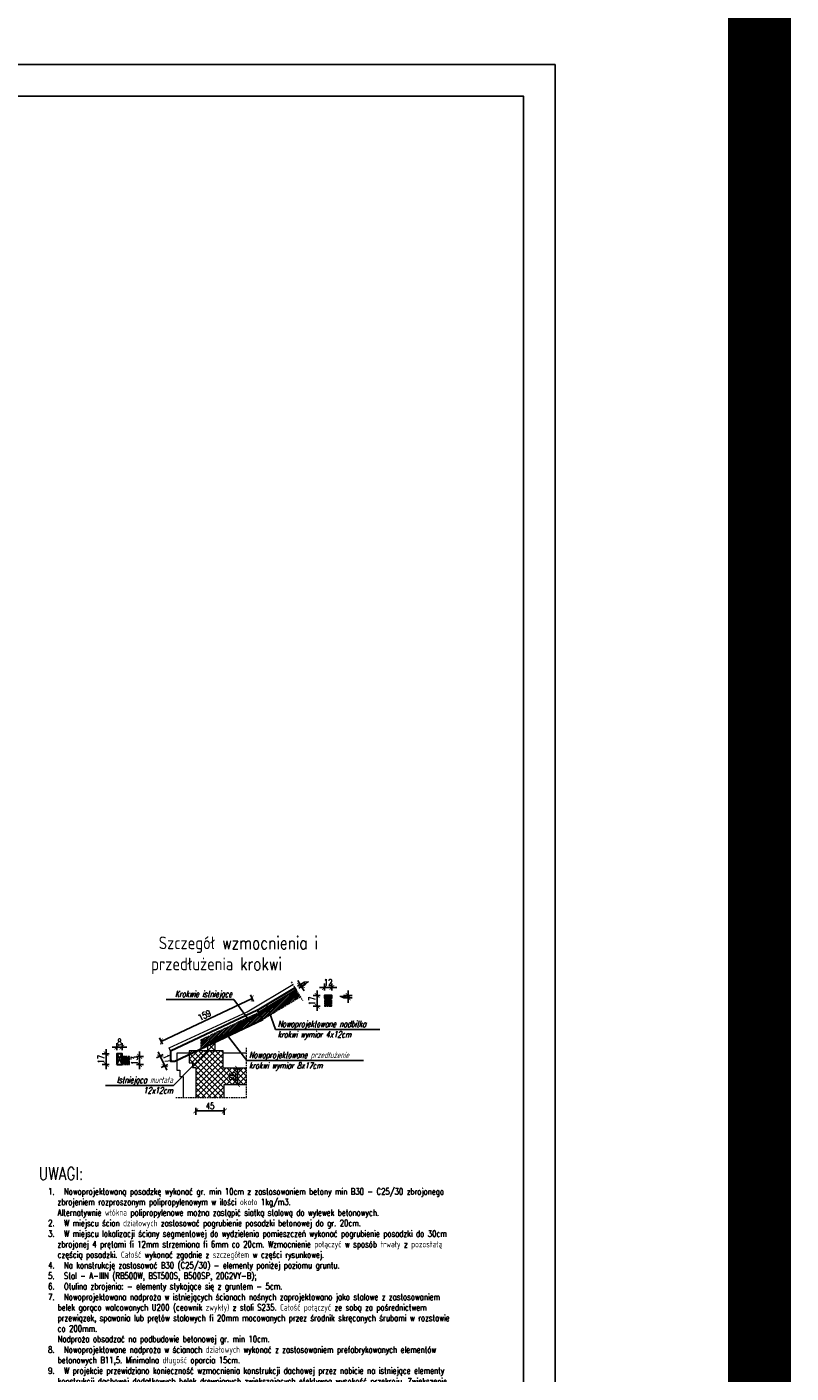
# Model space of a CAD drawing. Header units: millimetres. Extents: x 11984 to 50512, y -26688 to 13952.
# Tile 34 of 85: x 20667 to 21875, y 9662 to 11791. Entities that reach past the tile are written whole.
import ezdxf

# ---------------------------------------------------------------- set-up
doc = ezdxf.new("R2010")
doc.units = ezdxf.units.MM
doc.header["$MEASUREMENT"] = 0
doc.linetypes.add('HIDDEN', pattern=[9.525, 6.35, -3.175])
doc.layers.add('e-cad_opisy', color=7, linetype='Continuous')
doc.layers.add('e-cad_wypelnienia', color=254, linetype='Continuous')
for name, color, linetype, lineweight in [('e-cad_wymiary', 5, 'Continuous', 9), ('k-kreskowanie', 252, 'Continuous', 9), ('k-opis-zbrojenia', 7, 'Continuous', 20), ('k-sciany', 4, 'Continuous', 30), ('k-widok', 1, 'Continuous', 20), ('k-ściany istniejące', 190, 'Continuous', 18)]:
    doc.layers.add(name, color=color, linetype=linetype, lineweight=lineweight)
doc.styles.add('e-cad_1', font='simplex.shx', dxfattribs={"width": 0.8})
doc.styles.add('OPIS', font='simplex.shx', dxfattribs={"width": 0.85, "height": 15})
doc.styles.add('simplex15', font='simplex.shx', dxfattribs={"width": 0.75, "oblique": 15, "height": 10})
doc.dimstyles.new('e-cad_1_50_[cm]', dxfattribs={"dimscale": 5, "dimtxt": 2, "dimasz": 1.5, "dimexe": 1.25, "dimexo": 0.625, "dimtad": 1, "dimdec": 0, "dimrnd": 0.1, "dimdsep": 46, "dimtxsty": 'e-cad_1', "dimblk": 'ARCHTICK', "dimcen": 1.5, "dimclrd": 256, "dimclre": 256, "dimclrt": 7, "dimadec": 0, "dimazin": 0, "dimtfac": 1, "dimtdec": 0, "dimtix": 1, "dimtmove": 0, "dimatfit": 0, "dimfxl": 0, "dimarcsym": 0})
doc.dimstyles.new('LINIA', dxfattribs={"dimscale": 0.5, "dimtxt": 2.5, "dimasz": 10, "dimexe": 2.5, "dimexo": 5, "dimgap": 5, "dimtad": 1, "dimdec": 1, "dimdsep": 46, "dimtxsty": 'OPIS', "dimcen": 10, "dimadec": 0, "dimazin": 0, "dimtfac": 1, "dimtdec": 1, "dimtmove": 2, "dimatfit": 3, "dimfxl": 0, "dimtolj": 1, "dimtzin": 0, "dimarcsym": 0})

# ---------------------------------------------------------------- blocks, each defined once
blk = doc.blocks.new('_ArchTick')
at = {"color": 0, "linetype": 'ByBlock', "const_width": 0.15}
blk.add_lwpolyline([(-0.5, -0.5), (0.5, 0.5)], dxfattribs=at)
blk = doc.blocks.new('*D936')
at = {"layer": 'Defpoints', "color": 0, "ltscale": 2}
for p in [(20933.6, 10189.4), (20940.9, 10174.1), (20884.9, 10147.6)]:
    blk.add_point(p, dxfattribs=at)
at = {"layer": 'e-cad_wymiary', "lineweight": -2, "ltscale": 2}
for p, q in [((20882.2, 10165.2), (20872, 10160.4)), ((20877.7, 10163), (20874.5, 10169.8)), ((20877.7, 10163), (20884.9, 10147.6)), ((20889.4, 10149.8), (20879.3, 10145)), ((20884.9, 10147.6), (20888.1, 10140.9))]:
    blk.add_line(p, q, dxfattribs=at)
for p, xscale, yscale, zscale, rotation in [((20877.7, 10163), 7.500000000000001, 7.500000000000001, 7.500000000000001, 295.256645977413), ((20884.9, 10147.6), 7.5, 7.5, 7.5, 115.256645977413)]:
    blk.add_blockref('_ArchTick', p, dxfattribs=dict(at, xscale=xscale, yscale=yscale, zscale=zscale, rotation=rotation))
at = {"layer": 'e-cad_wymiary', "color": 7, "ltscale": 2, "insert": (20888.6, 10158.8), "char_height": 10, "attachment_point": 5, "rotation": 295.2566, "style": 'e-cad_1'}
blk.add_mtext('17', dxfattribs=at)
blk = doc.blocks.new('*D937')
at = {"layer": 'Defpoints', "color": 0, "ltscale": 2}
for p in [(21031.6, 10235.7), (20879.3, 10186.1), (20887.9, 10167.8)]:
    blk.add_point(p, dxfattribs=at)
at = {"layer": 'e-cad_wymiary', "lineweight": -2, "ltscale": 2}
for p, q in [((21023, 10253.9), (20879.3, 10186.1)), ((21025.1, 10249.4), (21020.3, 10259.6)), ((20881.4, 10181.6), (20876.6, 10191.8))]:
    blk.add_line(p, q, dxfattribs=at)
for p, xscale, yscale, zscale, rotation in [((21023, 10253.9), 7.5, 7.5, 7.5, 25.25664597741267), ((20879.3, 10186.1), 7.500000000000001, 7.500000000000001, 7.500000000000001, 205.2566459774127)]:
    blk.add_blockref('_ArchTick', p, dxfattribs=dict(at, xscale=xscale, yscale=yscale, zscale=zscale, rotation=rotation))
at = {"layer": 'e-cad_wymiary', "color": 7, "ltscale": 2, "insert": (20947.7, 10227.4), "char_height": 10, "attachment_point": 5, "rotation": 25.2566, "style": 'e-cad_1'}
blk.add_mtext('159', dxfattribs=at)
blk = doc.blocks.new('*D938')
at = {"layer": 'Defpoints', "color": 0, "ltscale": 2}
for p in [(21090.5, 10270.9), (21092.6, 10267.5), (21101.3, 10272.7)]:
    blk.add_point(p, dxfattribs=at)
at = {"layer": 'e-cad_wymiary', "lineweight": -2, "ltscale": 2}
for p, q in [((21094.9, 10273.6), (21104.6, 10279.4)), ((21099.2, 10276.2), (21095.4, 10282.6)), ((21097, 10270.2), (21106.6, 10275.9)), ((21099.2, 10276.2), (21101.3, 10272.7)), ((21101.3, 10272.7), (21105.1, 10266.3))]:
    blk.add_line(p, q, dxfattribs=at)
at = {"layer": 'e-cad_wymiary', "lineweight": -2, "ltscale": 2, "yscale": 7.5, "zscale": 7.5}
for p, xscale, rotation in [((21099.2, 10276.2), 7.5, 300.9232055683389), ((21101.3, 10272.7), 7.499999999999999, 120.9232055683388)]:
    blk.add_blockref('_ArchTick', p, dxfattribs=dict(at, xscale=xscale, rotation=rotation))
at = {"layer": 'e-cad_wymiary', "color": 7, "ltscale": 2, "insert": (21107.2, 10278.6), "char_height": 10, "attachment_point": 5, "rotation": 300.9232, "style": 'e-cad_1'}
blk.add_mtext('4', dxfattribs=at)
blk = doc.blocks.new('*D939')
at = {"layer": 'Defpoints', "color": 0, "ltscale": 2}
for p in [(20933.9, 10097.2), (20978.9, 10097.2), (20978.9, 10076.1)]:
    blk.add_point(p, dxfattribs=at)
at = {"layer": 'e-cad_wymiary', "lineweight": -2, "ltscale": 2}
for p, q in [((20933.9, 10081.1), (20933.9, 10069.8)), ((20933.9, 10076.1), (20978.9, 10076.1)), ((20978.9, 10081.1), (20978.9, 10069.8))]:
    blk.add_line(p, q, dxfattribs=at)
at = {"layer": 'e-cad_wymiary', "lineweight": -2, "ltscale": 2, "xscale": 7.5, "yscale": 7.5, "zscale": 7.5, "rotation": 180}
blk.add_blockref('_ArchTick', (20933.9, 10076.1), dxfattribs=at)
at = {"layer": 'e-cad_wymiary', "lineweight": -2, "ltscale": 2, "xscale": 7.5, "yscale": 7.5, "zscale": 7.5}
blk.add_blockref('_ArchTick', (20978.9, 10076.1), dxfattribs=at)
at = {"layer": 'e-cad_wymiary', "color": 7, "ltscale": 2, "insert": (20956.4, 10084.2), "char_height": 10, "attachment_point": 5, "style": 'e-cad_1'}
blk.add_mtext('45', dxfattribs=at)
blk = doc.blocks.new('*D940')
at = {"layer": 'Defpoints', "color": 0, "ltscale": 2}
for p in [(21000.1, 10143.8), (21014, 10143.8), (21014, 10117.9)]:
    blk.add_point(p, dxfattribs=at)
at = {"layer": 'e-cad_wymiary', "lineweight": -2, "ltscale": 2}
for p, q in [((21005.1, 10143.8), (20993.9, 10143.8)), ((21000.1, 10117.9), (21000.1, 10143.8)), ((21005.1, 10117.9), (20993.9, 10117.9))]:
    blk.add_line(p, q, dxfattribs=at)
at = {"layer": 'e-cad_wymiary', "lineweight": -2, "ltscale": 2, "xscale": 7.5, "yscale": 7.5, "zscale": 7.5}
for p, rotation in [((21000.1, 10143.8), 90), ((21000.1, 10117.9), 270)]:
    blk.add_blockref('_ArchTick', p, dxfattribs=dict(at, rotation=rotation))
at = {"layer": 'e-cad_wymiary', "color": 7, "ltscale": 2, "insert": (20992, 10130.9), "char_height": 10, "attachment_point": 5, "rotation": 90, "style": 'e-cad_1'}
blk.add_mtext('26', dxfattribs=at)
blk = doc.blocks.new('*D941')
at = {"layer": 'Defpoints', "color": 0, "ltscale": 2}
for p in [(20809.2, 10166.5), (20817.2, 10177.1), (20817.2, 10166.5)]:
    blk.add_point(p, dxfattribs=at)
at = {"layer": 'e-cad_wymiary', "lineweight": -2, "ltscale": 2}
for p, q in [((20809.2, 10172.1), (20809.2, 10183.4)), ((20817.2, 10172.1), (20817.2, 10183.4)), ((20809.2, 10177.1), (20801.7, 10177.1)), ((20809.2, 10177.1), (20817.2, 10177.1)), ((20817.2, 10177.1), (20824.7, 10177.1))]:
    blk.add_line(p, q, dxfattribs=at)
at = {"layer": 'e-cad_wymiary', "lineweight": -2, "ltscale": 2, "xscale": 7.5, "yscale": 7.5, "zscale": 7.5}
blk.add_blockref('_ArchTick', (20809.2, 10177.1), dxfattribs=at)
at = {"layer": 'e-cad_wymiary', "lineweight": -2, "ltscale": 2, "xscale": 7.5, "yscale": 7.5, "zscale": 7.5, "rotation": 180}
blk.add_blockref('_ArchTick', (20817.2, 10177.1), dxfattribs=at)
at = {"layer": 'e-cad_wymiary', "color": 7, "ltscale": 2, "insert": (20813.2, 10185.2), "char_height": 10, "attachment_point": 5, "style": 'e-cad_1'}
blk.add_mtext('8', dxfattribs=at)
blk = doc.blocks.new('*D942')
at = {"layer": 'Defpoints', "color": 0, "ltscale": 2}
for p in [(20809.2, 10166.5), (20792, 10149.5), (20809.2, 10149.5)]:
    blk.add_point(p, dxfattribs=at)
at = {"layer": 'e-cad_wymiary', "lineweight": -2, "ltscale": 2}
for p, q in [((20797, 10166.5), (20785.8, 10166.5)), ((20792, 10166.5), (20792, 10174)), ((20792, 10166.5), (20792, 10149.5)), ((20797, 10149.5), (20785.8, 10149.5)), ((20792, 10149.5), (20792, 10142))]:
    blk.add_line(p, q, dxfattribs=at)
at = {"layer": 'e-cad_wymiary', "lineweight": -2, "ltscale": 2, "xscale": 7.5, "yscale": 7.5, "zscale": 7.5}
for p, rotation in [((20792, 10166.5), 270), ((20792, 10149.5), 90)]:
    blk.add_blockref('_ArchTick', p, dxfattribs=dict(at, rotation=rotation))
at = {"layer": 'e-cad_wymiary', "color": 7, "ltscale": 2, "insert": (20783.9, 10158), "char_height": 10, "attachment_point": 5, "rotation": 90, "style": 'e-cad_1'}
blk.add_mtext('17', dxfattribs=at)
blk = doc.blocks.new('*D943')
at = {"layer": 'Defpoints', "color": 0, "ltscale": 2}
for p in [(21149.2, 10258.9), (21149.2, 10254.9), (21174.8, 10258.9)]:
    blk.add_point(p, dxfattribs=at)
at = {"layer": 'e-cad_wymiary', "lineweight": -2, "ltscale": 2}
for p, q in [((21174.8, 10258.9), (21174.8, 10266.4)), ((21169.8, 10258.9), (21181, 10258.9)), ((21169.8, 10254.9), (21181, 10254.9)), ((21174.8, 10254.9), (21174.8, 10258.9)), ((21174.8, 10254.9), (21174.8, 10247.4))]:
    blk.add_line(p, q, dxfattribs=at)
at = {"layer": 'e-cad_wymiary', "lineweight": -2, "ltscale": 2, "xscale": 7.5, "yscale": 7.5, "zscale": 7.5}
for p, rotation in [((21174.8, 10258.9), 270), ((21174.8, 10254.9), 90)]:
    blk.add_blockref('_ArchTick', p, dxfattribs=dict(at, rotation=rotation))
at = {"layer": 'e-cad_wymiary', "color": 7, "ltscale": 2, "insert": (21166.7, 10256.9), "char_height": 10, "attachment_point": 5, "rotation": 90, "style": 'e-cad_1'}
blk.add_mtext('4', dxfattribs=at)
blk = doc.blocks.new('*D944')
at = {"layer": 'Defpoints', "color": 0, "ltscale": 2}
for p in [(21149.2, 10271.4), (21137.2, 10258.9), (21149.2, 10258.9)]:
    blk.add_point(p, dxfattribs=at)
at = {"layer": 'e-cad_wymiary', "lineweight": -2, "ltscale": 2}
for p, q in [((21137.2, 10271.4), (21129.7, 10271.4)), ((21137.2, 10266.4), (21137.2, 10277.7)), ((21137.2, 10271.4), (21149.2, 10271.4)), ((21149.2, 10266.4), (21149.2, 10277.7)), ((21149.2, 10271.4), (21156.7, 10271.4))]:
    blk.add_line(p, q, dxfattribs=at)
at = {"layer": 'e-cad_wymiary', "lineweight": -2, "ltscale": 2, "xscale": 7.5, "yscale": 7.5, "zscale": 7.5}
blk.add_blockref('_ArchTick', (21137.2, 10271.4), dxfattribs=at)
at = {"layer": 'e-cad_wymiary', "lineweight": -2, "ltscale": 2, "xscale": 7.5, "yscale": 7.5, "zscale": 7.5, "rotation": 180}
blk.add_blockref('_ArchTick', (21149.2, 10271.4), dxfattribs=at)
at = {"layer": 'e-cad_wymiary', "color": 7, "ltscale": 2, "insert": (21143.2, 10279.5), "char_height": 10, "attachment_point": 5, "style": 'e-cad_1'}
blk.add_mtext('12', dxfattribs=at)
blk = doc.blocks.new('*D945')
at = {"layer": 'Defpoints', "color": 0, "ltscale": 2}
for p in [(21125.8, 10258.9), (21137.2, 10258.9), (21137.2, 10241.9)]:
    blk.add_point(p, dxfattribs=at)
at = {"layer": 'e-cad_wymiary', "lineweight": -2, "ltscale": 2}
for p, q in [((21125.8, 10258.9), (21125.8, 10266.4)), ((21130.8, 10258.9), (21119.6, 10258.9)), ((21130.8, 10241.9), (21119.6, 10241.9)), ((21125.8, 10241.9), (21125.8, 10258.9)), ((21125.8, 10241.9), (21125.8, 10234.4))]:
    blk.add_line(p, q, dxfattribs=at)
at = {"layer": 'e-cad_wymiary', "lineweight": -2, "ltscale": 2, "xscale": 7.5, "yscale": 7.5, "zscale": 7.5}
for p, rotation in [((21125.8, 10258.9), 270), ((21125.8, 10241.9), 90)]:
    blk.add_blockref('_ArchTick', p, dxfattribs=dict(at, rotation=rotation))
at = {"layer": 'e-cad_wymiary', "color": 7, "ltscale": 2, "insert": (21117.7, 10250.4), "char_height": 10, "attachment_point": 5, "rotation": 90, "style": 'e-cad_1'}
blk.add_mtext('17', dxfattribs=at)
blk = doc.blocks.new('*D946')
at = {"layer": 'Defpoints', "color": 0, "ltscale": 2}
for p in [(20829.2, 10162.5), (20845.1, 10162.5), (20829.2, 10149.5)]:
    blk.add_point(p, dxfattribs=at)
at = {"layer": 'e-cad_wymiary', "lineweight": -2, "ltscale": 2}
for p, q in [((20840.1, 10162.5), (20851.3, 10162.5)), ((20845.1, 10162.5), (20845.1, 10170)), ((20845.1, 10149.5), (20845.1, 10162.5)), ((20840.1, 10149.5), (20851.3, 10149.5)), ((20845.1, 10149.5), (20845.1, 10142))]:
    blk.add_line(p, q, dxfattribs=at)
at = {"layer": 'e-cad_wymiary', "lineweight": -2, "ltscale": 2, "xscale": 7.5, "yscale": 7.5, "zscale": 7.5}
for p, rotation in [((20845.1, 10162.5), 270), ((20845.1, 10149.5), 90)]:
    blk.add_blockref('_ArchTick', p, dxfattribs=dict(at, rotation=rotation))
at = {"layer": 'e-cad_wymiary', "color": 7, "ltscale": 2, "insert": (20836.9, 10156), "char_height": 10, "attachment_point": 5, "rotation": 90, "style": 'e-cad_1'}
blk.add_mtext('13', dxfattribs=at)

msp = doc.modelspace()

# ---------------------------------------------------------------- hatches: boundary and pattern name
at = {"layer": 'k-kreskowanie'}
h = msp.add_hatch(dxfattribs=at)
h.set_pattern_fill('ANSI31', color=256, scale=15, style=0)
h.set_pattern_definition([(45, (-5244.8463, 806.7492), (-1.32582521, 1.32582521), [])])
h.paths.add_polyline_path([(20942.57, 10174.85), (20942.57, 10189.22), (21033.51, 10232.12), (21039.64, 10220.64), (20960.36, 10183.24), (20952.53, 10183.24), (20952.53, 10179.54)])
h.paths.add_polyline_path([(21033.51, 10232.12), (21092.57, 10267.5), (21099.25, 10256.35), (21039.64, 10220.64)])
h = msp.add_hatch(dxfattribs=at)
h.set_pattern_fill('ANSI31', color=256, scale=15, style=0)
h.set_pattern_definition([(45, (-4942.2578, 900.1248), (-1.32582521, 1.32582521), [])])
h.paths.add_polyline_path([(21137.22, 10241.88), (21137.22, 10254.88), (21149.22, 10254.88), (21149.22, 10241.88)])
h = msp.add_hatch(dxfattribs=at)
h.set_pattern_fill('ANSI31', color=256, scale=15, style=0)
h.set_pattern_definition([(45, (-5262.2466, 806.7492), (-1.32582521, 1.32582521), [])])
h.paths.add_polyline_path([(20817.23, 10149.51), (20817.23, 10162.51), (20829.23, 10162.51), (20829.23, 10149.51)])
h = msp.add_hatch(dxfattribs=at)
h.set_pattern_fill('ANSI37', color=256, scale=2, style=0)
h.set_pattern_definition([(45, (23128.6106, -10842.031), (-4.490128, 4.490128), []), (135, (23128.6106, -10842.031), (-4.490128, -4.490128), [])])
h.paths.add_polyline_path([(20923.63, 10152.43), (20923.63, 10165.91), (20934.92, 10171.24), (20977.21, 10171.24), (20977.21, 10143.82), (21014.02, 10143.82), (21014.02, 10117.9), (20978.89, 10117.9), (20978.89, 10097.2), (20933.89, 10097.2), (20933.89, 10144.82), (20928.76, 10144.82), (20928.76, 10152.43)])
h.paths.add_polyline_path([(20923.63, 10165.91), (20923.63, 10171.24), (20934.92, 10171.24)])
h.paths.add_polyline_path([(20999.5, 10139.64), (20999.5, 10122.07), (20984.5, 10122.07), (20984.5, 10139.64)], flags=24)

# ---------------------------------------------------------------- linework, layer by layer
at = {"linetype": 'Continuous', "lineweight": 15}
msp.add_lwpolyline([(20977.21, 10143.82), (20977.21, 10160.98), (20977.21, 10160.98)], dxfattribs=at)
at = {"layer": 'e-cad_wymiary', "color": 3, "ltscale": 2, "const_width": 100}
msp.add_lwpolyline([(16804.83, 12190.34), (21825.3, 12190.34), (21825.3, 8038.52), (16804.83, 8038.52)], close=True, dxfattribs=at)
at = {"layer": 'e-cad_wypelnienia'}
for points in [[(17297.15, 8761.05), (21502.15, 8761.05), (21502.15, 11731.05), (17297.15, 11731.05)], [(17397.15, 8811.05), (21452.15, 8811.05), (21452.15, 11681.05), (17397.15, 11681.05)]]:
    msp.add_lwpolyline(points, close=True, dxfattribs=at)
at = {"layer": 'k-sciany'}
for p, q in [((21137.22, 10254.88), (21149.22, 10258.88)), ((21149.22, 10254.88), (21137.22, 10258.88)), ((20809.23, 10166.51), (20817.23, 10149.51)), ((20809.23, 10149.51), (20817.23, 10166.51))]:
    msp.add_line(p, q, dxfattribs=at)
for points in [[(21031.63, 10235.66), (21090.51, 10270.93), (21092.57, 10267.5), (21033.51, 10232.12), (21031.63, 10235.66)], [(20893.89, 10170.67), (20893.89, 10155.09), (20900.7, 10155.09), (21039.64, 10220.64), (21031.63, 10235.66), (20893.89, 10170.67)]]:
    msp.add_lwpolyline(points, dxfattribs=at)
for points in [[(21137.22, 10254.88), (21149.22, 10254.88), (21149.22, 10258.88), (21137.22, 10258.88)], [(20809.23, 10149.51), (20817.23, 10149.51), (20817.23, 10166.51), (20809.23, 10166.51)]]:
    msp.add_lwpolyline(points, close=True, dxfattribs=at)
at = {"layer": 'k-widok', "linetype": 'HIDDEN', "ltscale": 0.4}
msp.add_line((21084.76, 10280.53), (21102.58, 10250.8), dxfattribs=at)
at = {"layer": 'k-widok', "ltscale": 2}
for p, q in [((20952.53, 10183.24), (20964.53, 10171.24)), ((20952.53, 10171.24), (20964.53, 10183.24)), ((20893.89, 10170.67), (20891.53, 10175.76))]:
    msp.add_line(p, q, dxfattribs=at)
at = {"layer": 'k-widok'}
msp.add_line((20977.21, 10168.02), (21014.02, 10168.02), dxfattribs=at)
for points in [[(20891.53, 10175.76), (21015.05, 10232.8), (21087.41, 10276.11)], [(20923.63, 10167.76), (20903.89, 10167.76), (20903.89, 10140.58), (20908.89, 10140.58), (20908.88, 10130.59), (20913.89, 10130.59), (20913.89, 10097.2)]]:
    msp.add_lwpolyline(points, dxfattribs=at)
at = {"layer": 'k-widok', "linetype": 'HIDDEN', "ltscale": 0.4}
for points in [[(21092.57, 10267.5), (21033.51, 10232.12)], [(21099.25, 10256.35), (21039.64, 10220.64)], [(20942.57, 10174.85), (20942.57, 10189.22), (21033.51, 10232.12)], [(20902.12, 10097.2), (21014.02, 10097.2), (21014.02, 10175.98)]]:
    msp.add_lwpolyline(points, dxfattribs=at)
for points in [[(21137.22, 10241.88), (21149.22, 10241.88), (21149.22, 10254.88), (21137.22, 10254.88)], [(20817.23, 10149.51), (20829.23, 10149.51), (20829.23, 10162.51), (20817.23, 10162.51)]]:
    msp.add_lwpolyline(points, close=True, dxfattribs=at)
at = {"layer": 'k-widok', "ltscale": 2}
msp.add_lwpolyline([(20952.53, 10171.24), (20964.53, 10171.24), (20964.53, 10183.24), (20952.53, 10183.24)], close=True, dxfattribs=at)
at = {"layer": 'k-ściany istniejące'}
for points in [[(20977.21, 10171.24), (20923.63, 10171.24), (20923.63, 10152.43), (20928.76, 10152.43), (20928.76, 10144.82), (20933.89, 10144.82), (20933.89, 10097.2)], [(21014.02, 10143.82), (20977.21, 10143.82), (20977.21, 10171.24)], [(20978.89, 10097.2), (20978.89, 10117.9), (21014.02, 10117.9)]]:
    msp.add_lwpolyline(points, dxfattribs=at)

# ---------------------------------------------------------------- texts
at = {"layer": 'e-cad_opisy'}
for s, insert, char_height, width, attachment_point, style in [('\\pi12.04422;Szczegół wzmocnienia i \\pi12.04422;przedłużenia krokwi', (20863.26, 10292.65), 20, 311.3265, 7, 'e-cad_1'), ('Krokwie istniejące', (20991.1, 10252.8), 10, 180.6325, 9, 'simplex15'), ('Nowoprojektowane nadbitka krokwi wymiar 4x12cm', (21063.39, 10188.78), 10, 180.6325, 7, 'simplex15'), ('Nowoprojektowane przedłużenie krokwi wymiar 8x17cm', (21018.01, 10139.7), 10, 180.6325, 7, 'simplex15'), ('Istniejąca murłata \\P12x12cm', (20897.62, 10103.61), 10, 180.6325, 9, 'simplex15'), ('{\\H2.00000x;UWAGI:}\\P\\pi-15,l30;1.^INowoprojektowaną posadzkę wykonać gr. min 10cm z zastosowaniem betony min B30 - C25/30 zbrojonego zbrojeniem rozproszonym polipropylenowym w ilości około 1kg/m3. \\P\\pi0,l30;Alternatywnie włókna polipropylenowe można zastąpić siatką stalową do wylewek betonowych. \\P\\pi-15,l30;2.^IW miejscu ścian działowych zastosować pogrubienie posadzki betonowej do gr. 20cm.\\P\\pi-15,l30;3.^IW miejscu lokalizacji ściany segmentowej do wydzielenia pomieszczeń wykonać pogrubienie posadzki do 30cm zbrojonej 4 prętami fi 12mm strzemiona fi 6mm co 20cm. Wzmocnienie połączyć w sposób trwały z pozostałą częścią posadzki. Całość wykonać zgodnie z szczegółem w części rysunkowej. \\P\\pi-15,l30;4.^INa konstrukcję zastosować B30 (C25/30) - elementy poniżej poziomu gruntu.\\P\\pi-15,l30;5.^IStal - A-IIIN (RB500W, BST500S, B500SP, 20G2VY-B);\\P\\pi-15,l30;6.^IOtulina zbrojenia: - elementy stykające się z gruntem - 5cm.\\P\\pi-15,l30;7.^INowoprojektowana nadproża w istniejących ścianach nośnych zaprojektowano jako stalowe z zastosowaniem belek gorąco walcowanych U200 (ceownik zwykły) z stali S235. Całość połączyć ze sobą za pośrednictwem przewiązek, spawania lub prętów stalowych fi 20mm mocowanych przez środnik skręcanych śrubami w rozstawie co 200mm.\\P\\pi0,l30;Nadproża obsadzać na podbudowie betonowej gr. min 10cm. \\P\\pi-15,l30;8.^INowoprojektowane nadproża w ścianach działowych wykonać z zastosowaniem prefabrykowanych elementów betonowych B11,5. Minimalna długość oparcia 15cm. \\P\\pi-15,l30;9.^IW projekcie przewidziano konieczność wzmocnienia konstrukcji dachowej przez nabicie na istniejące elementy konstrukcji dachowej dodatkowych belek drewnianych zwiększających efektywną wysokość przekroju. Zwiększenie wysokości przekroju wykonać z zastosowaniem wkrętów ciesielskich fi 8mm w rozstawie max co 20cm. W przypadku natrafienia na element zużyty należy go podać wymianie zgodnie z gabarytami przedstawionym w części opisowej oraz obliczeniowej projektu technicznego. \\P\\pi-15,l30;10.^IW projekcie przewidziano przedłużenie konstrukcji dachowej z zastosowaniem elementów drewnianych opartych na istniejących murłatach połączonych z istniejącymi elementami drewnianymi z zastosowaniem wkrętów ciesielskich fi 6mm obustronnie. \\P\\pi-15,l30;11.^IZabezpieczenie żelbetowych elementów konstrukcji uwzględniono w projekcie poprzez zastosowanie odpowiednich materiałów oraz właściwej grubości otuliny zbrojenia. Drewno zabezpieczyć przez malowanie środkami ogniochronnymi oraz grzybobójczymi np. Fobos. \\P\\pi-15,l30;12.^IRysunki sprawdzić i porównać z częścią architektoniczną oraz ze stanem rzeczywistym. W przypadku znaczących różnic należy skontaktować się z\xa0projektantem. Wszelkie zmiany w konstrukcji należy konsultować z\xa0konstruktorem.', (20685.35, 9987.1), 10, 710.8641, 1, 'e-cad_1')]:
    msp.add_mtext(s, dxfattribs=dict(at, insert=insert, char_height=char_height, width=width, attachment_point=attachment_point, style=style))

# ---------------------------------------------------------------- dimensions: what is measured, and where the dimension line sits
at = {"layer": 'e-cad_wymiary', "ltscale": 2}
for p1, p2, distance, picture, middle in [((21090.51, 10270.93), (21092.57, 10267.5), 10.16, '*D938', (21107.23, 10278.61)), ((21031.63, 10235.66), (20887.87, 10167.84), -20.2, '*D937', (20947.67, 10227.36)), ((20933.63, 10189.43), (20940.89, 10174.05), -61.88, '*D936', (20888.64, 10158.8))]:
    dim = msp.add_aligned_dim(p1=p1, p2=p2, distance=distance, dimstyle='e-cad_1_50_[cm]', dxfattribs=at)
    dim.commit()
    dim.dimension.update_dxf_attribs({"geometry": picture, "text_midpoint": middle})
for base, p1, p2, picture, middle in [((21149.22, 10271.42), (21137.22, 10258.88), (21149.22, 10258.88), '*D944', (21143.22, 10279.54)), ((20817.23, 10177.1), (20809.23, 10166.51), (20817.23, 10166.51), '*D941', (20813.23, 10185.23)), ((20978.89, 10076.1), (20933.89, 10097.2), (20978.89, 10097.2), '*D939', (20956.39, 10084.22))]:
    dim = msp.add_linear_dim(base=base, p1=p1, p2=p2, dimstyle='e-cad_1_50_[cm]', dxfattribs=at)
    dim.commit()
    dim.dimension.update_dxf_attribs({"geometry": picture, "text_midpoint": middle})
for base, p1, p2, picture, middle in [((21125.82, 10258.88), (21137.22, 10241.88), (21137.22, 10258.88), '*D945', (21117.69, 10250.38)), ((21174.79, 10258.88), (21149.22, 10254.88), (21149.22, 10258.88), '*D943', (21166.67, 10256.88)), ((20792.02, 10149.51), (20809.23, 10166.51), (20809.23, 10149.51), '*D942', (20783.9, 10158.01)), ((20845.06, 10162.51), (20829.23, 10149.51), (20829.23, 10162.51), '*D946', (20836.94, 10156.01)), ((21000.12, 10143.82), (21014.02, 10117.9), (21014.02, 10143.82), '*D940', (20992, 10130.86))]:
    dim = msp.add_linear_dim(base=base, p1=p1, p2=p2, angle=90, dimstyle='e-cad_1_50_[cm]', dxfattribs=at)
    dim.commit()
    dim.dimension.update_dxf_attribs({"geometry": picture, "text_midpoint": middle})

# ---------------------------------------------------------------- leaders
at = {"layer": 'k-opis-zbrojenia'}
for points in [[(21020.08, 10217.12), (20994.23, 10252.58), (20886.94, 10252.58)], [(21046.51, 10242.33), (21060.11, 10204.9), (21224.87, 10204.9)], [(20980.47, 10200.35), (21014.73, 10155.82), (21198.92, 10155.82)], [(20956.65, 10175.36), (20898.38, 10116.14), (20791.09, 10116.14)]]:
    msp.add_leader(points, dimstyle='LINIA', dxfattribs=at)

doc.saveas('drawing.dxf')
